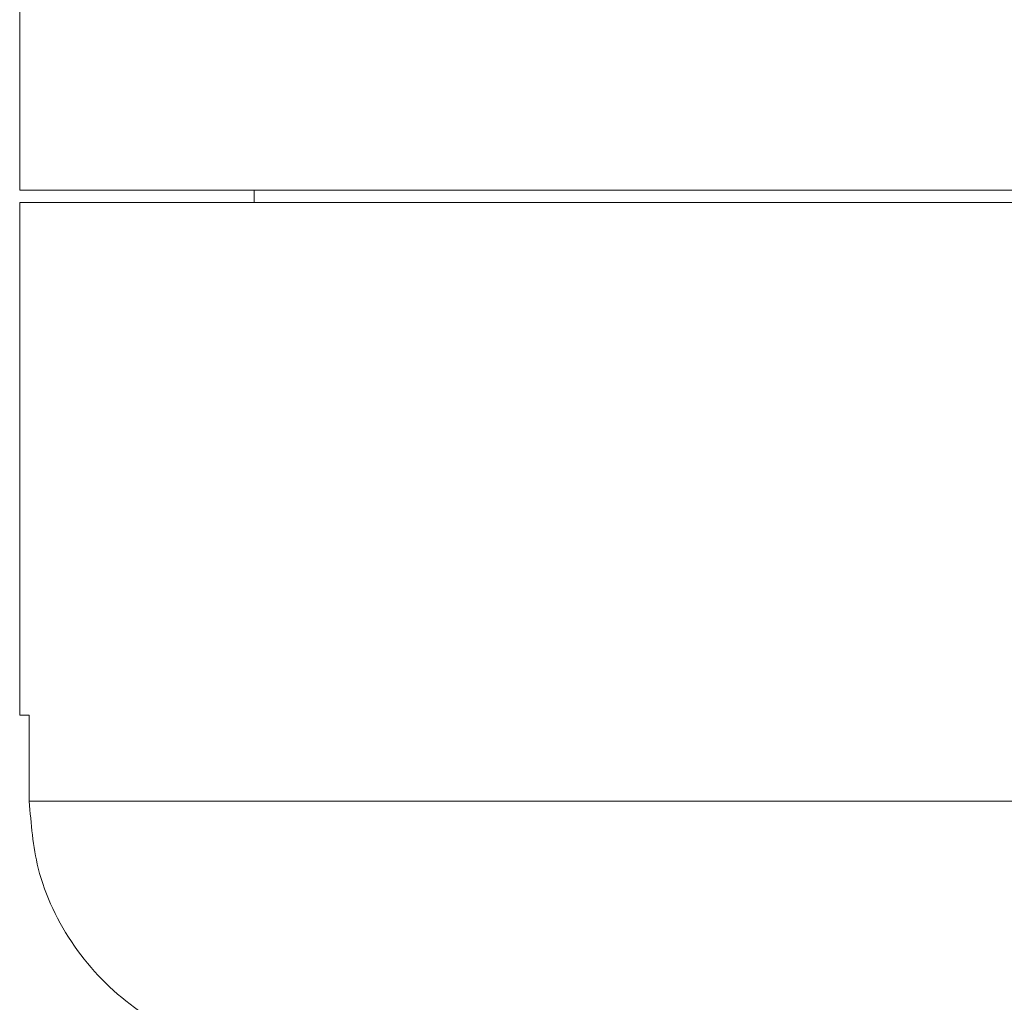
# Model space of a CAD drawing. Header units: inches. Extents: x -4.2 to 22.3, y -10.2 to 17.4.
# Tile 83 of 121: x 10.6 to 11.3, y 0.2 to 0.9. Entities that reach past the tile are written whole.
import ezdxf

# ---------------------------------------------------------------- set-up
doc = ezdxf.new("R2010")
doc.units = ezdxf.units.IN
doc.header["$MEASUREMENT"] = 0

msp = doc.modelspace()

# ---------------------------------------------------------------- linework, layer by layer
at = {"color": 7, "linetype": 'Continuous', "lineweight": 15}
for p, q in [((10.57373, 5.62152), (10.57373, 0.80052)), ((10.57373, 0.80052), (14.44873, 0.80052)), ((10.74523, 0.80052), (10.74523, 0.79152)), ((10.57373, 0.79152), (10.57373, 0.41652)), ((10.57373, 0.79152), (12.51123, 0.79152)), ((10.58077, 0.41652), (10.57373, 0.41652)), ((10.58077, 0.41652), (10.58077, 0.35352)), ((10.58077, 0.35352), (11.40311, 0.35352))]:
    msp.add_line(p, q, dxfattribs=at)
msp.add_open_spline([(10.76123, 0.16666), (10.75874, 0.16679), (10.73515, 0.168), (10.69849, 0.17743), (10.65019, 0.20521), (10.61107, 0.24552), (10.58501, 0.29949), (10.58207, 0.337), (10.58077, 0.35352)], degree=3, knots=[0, 0, 0, 0, 0.0262276, 0.2478114, 0.3876566, 0.6073859, 0.8271381, 1, 1, 1, 1], dxfattribs=at)

doc.saveas('drawing.dxf')
